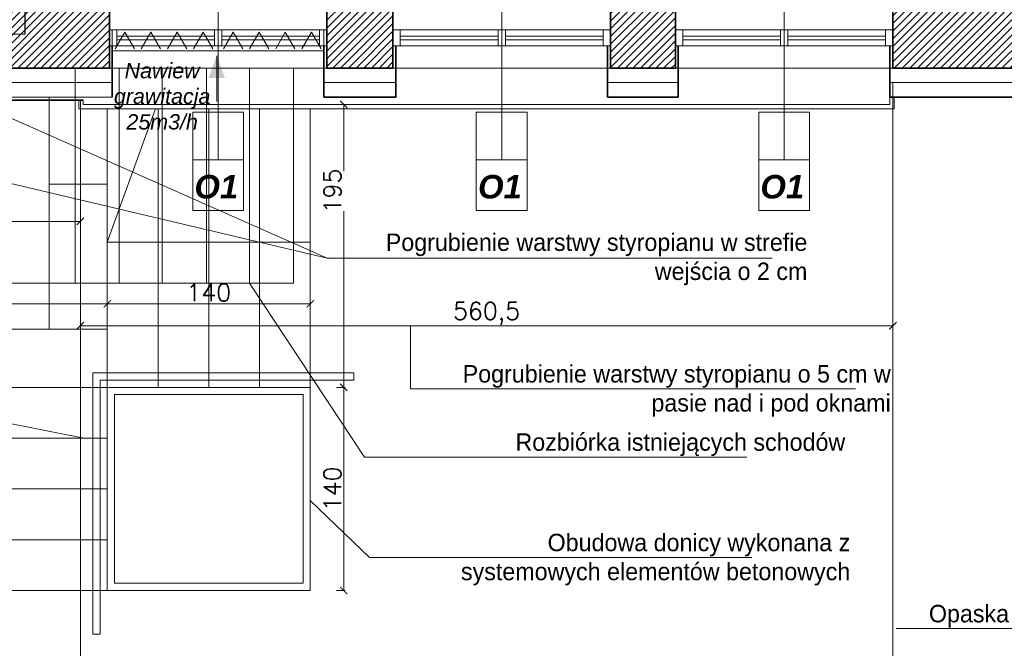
# Model space of a CAD drawing. Header units: millimetres. Extents: x -740 to 33545, y -26688 to 22494.
# Tile 131 of 256: x 10526 to 11205, y 9340 to 9773. Entities that reach past the tile are written whole.
import ezdxf
from ezdxf.lldxf.tags import DXFTag

# ---------------------------------------------------------------- set-up
doc = ezdxf.new("R2010")
doc.units = ezdxf.units.MM
doc.header["$MEASUREMENT"] = 0
doc.layers.get('Defpoints').update_dxf_attribs({"color": 252})
for name, color, linetype, lineweight in [('_IS_EKO_opis', 7, 'Continuous', 18), ('_IS_EKO_Text_Konstrukcji', 7, 'Continuous', 15), ('_IS_EKO_transfer', 5, 'Continuous', 15), ('A_istniejące ściany', 252, 'Continuous', 35), ('A_izolacja', 252, 'Continuous', 9), ('A_l.przerywana', 252, 'ICAD_ISO03W100', 9), ('A_okna wymieniane', 252, 'Continuous', 15), ('A_opisy', 252, 'Continuous', 15), ('A_ściany projektowane', 252, 'Continuous', 35), ('k_wyburzenia widoczne', 252, 'PNEUMATIC2', 18), ('l.przerywana', 252, 'ICAD_ISO03W100', 5), ('l.widokowa', 252, 'Continuous', 15), ('l.wypełnien', 252, 'Continuous', 5), ('Nowe_820-G Rysunki Obrazki_Nr_pióra__1', 252, 'Continuous', 13), ('wymiarowanie', 252, 'Continuous', 9)]:
    doc.layers.add(name, color=color, linetype=linetype, lineweight=lineweight)
doc.styles.add('ARIALL', font='GOTHIC.TTF', dxfattribs={"height": 40})
doc.styles.add('ROMANS', font='romans')
doc.styles.add('styl2', font='simplex.shx')
doc.linetypes.add('BATTING', pattern='A,0.00254,-2.54,[134,ltypeshp.shx,S=2.54,R=0,X=-2.54,Y=0],-5.08,[134,ltypeshp.shx,S=2.54,R=180,X=2.54,Y=0],-2.54', length=10.16254)
tags = doc.linetypes.add('ICAD_ISO03W100', pattern=[30, 12, -18]).pattern_tags.tags
tags[6:7] = [DXFTag(74, 4), DXFTag(75, 0), DXFTag(340, '0'), DXFTag(46, 1.0), DXFTag(50, 0.0), DXFTag(44, 0.0), DXFTag(45, 0.0)]
tags[4:5] = [DXFTag(74, 4), DXFTag(75, 0), DXFTag(340, '0'), DXFTag(46, 1.0), DXFTag(50, 0.0), DXFTag(44, 0.0), DXFTag(45, 0.0)]
doc.linetypes.add('PNEUMATIC2', pattern='A,0.5,-0.25,["//",Standard,S=0.2,R=0,X=-0.1,Y=-0.1],-0.25', length=1)
tags = doc.linetypes.add('SOLID', pattern=[10, 10, 0]).pattern_tags.tags
tags[6:7] = [DXFTag(74, 4), DXFTag(75, 0), DXFTag(340, '0'), DXFTag(46, 0.0), DXFTag(50, 0.0), DXFTag(44, 0.0), DXFTag(45, 0.0)]
tags[4:5] = [DXFTag(74, 4), DXFTag(75, 0), DXFTag(340, '0'), DXFTag(46, 0.0), DXFTag(50, 0.0), DXFTag(44, 0.0), DXFTag(45, 0.0)]
doc.dimstyles.new('Skala 1-50', dxfattribs={"dimtxt": 12, "dimasz": 5, "dimexe": 1, "dimexo": 1, "dimgap": 1.5, "dimtad": 1, "dimdec": 1, "dimrnd": 0.5, "dimtxsty": 'styl2', "dimblk": 'ARCHTICK', "dimcen": 5, "dimadec": 0, "dimazin": 0, "dimtfac": 1, "dimtdec": 1, "dimtmove": 1, "dimatfit": 3, "dimldrblk": 'ARCHTICK', "dimfxl": 0, "dimlwd": -1, "dimlwe": -1, "dimarcsym": 0})

# ---------------------------------------------------------------- blocks, each defined once
blk = doc.blocks.new('_ArchTick')
at = {"color": 0, "linetype": 'ByBlock', "const_width": 0.15}
blk.add_lwpolyline([(-0.5, -0.5), (0.5, 0.5)], dxfattribs=at)
blk = doc.blocks.new('*D1743')
at = {"layer": 'Defpoints', "color": 0}
for p in [(10586.27, 9577.12), (10186.27, 9559.31), (10586.27, 9559.31)]:
    blk.add_point(p, dxfattribs=at)
at = {"layer": 'wymiarowanie', "color": 0}
for p, q in [((10186.27, 9572.12), (10186.27, 9578.12)), ((10186.27, 9577.12), (10586.27, 9577.12)), ((10586.27, 9572.12), (10586.27, 9578.12))]:
    blk.add_line(p, q, dxfattribs=at)
at = {"layer": 'wymiarowanie', "color": 0, "xscale": 5, "yscale": 5, "zscale": 5, "rotation": 180}
blk.add_blockref('_ArchTick', (10186.27, 9577.12), dxfattribs=at)
at = {"layer": 'wymiarowanie', "color": 0, "xscale": 5, "yscale": 5, "zscale": 5}
blk.add_blockref('_ArchTick', (10586.27, 9577.12), dxfattribs=at)
at = {"layer": 'wymiarowanie', "color": 0, "insert": (10386.27, 9584.92), "char_height": 12, "attachment_point": 5, "style": 'styl2'}
blk.add_mtext('400', dxfattribs=at)
blk = doc.blocks.new('*D1744')
at = {"layer": 'Defpoints', "color": 0}
for p in [(10726.27, 9577.12), (10586.27, 9559.31), (10726.27, 9552.16)]:
    blk.add_point(p, dxfattribs=at)
at = {"layer": 'wymiarowanie', "color": 0}
for p, q in [((10586.27, 9572.12), (10586.27, 9578.12)), ((10586.27, 9577.12), (10726.27, 9577.12)), ((10726.27, 9572.12), (10726.27, 9578.12))]:
    blk.add_line(p, q, dxfattribs=at)
at = {"layer": 'wymiarowanie', "color": 0, "xscale": 5, "yscale": 5, "zscale": 5, "rotation": 180}
blk.add_blockref('_ArchTick', (10586.27, 9577.12), dxfattribs=at)
at = {"layer": 'wymiarowanie', "color": 0, "xscale": 5, "yscale": 5, "zscale": 5}
blk.add_blockref('_ArchTick', (10726.27, 9577.12), dxfattribs=at)
at = {"layer": 'wymiarowanie', "color": 0, "insert": (10656.27, 9584.92), "char_height": 12, "attachment_point": 5, "style": 'styl2'}
blk.add_mtext('140', dxfattribs=at)
blk = doc.blocks.new('*D1888')
at = {"layer": 'Defpoints', "color": 0}
for p in [(10443.84, 9728.58), (10567.7, 9668.2), (10567.7, 9633.97)]:
    blk.add_point(p, dxfattribs=at)
at = {"layer": 'wymiarowanie', "color": 0}
for p, q in [((10443.84, 9638.97), (10443.84, 9632.97)), ((10567.7, 9638.97), (10567.7, 9632.97)), ((10443.84, 9633.97), (10567.7, 9633.97))]:
    blk.add_line(p, q, dxfattribs=at)
at = {"layer": 'wymiarowanie', "color": 0, "xscale": 5, "yscale": 5, "zscale": 5, "rotation": 180}
blk.add_blockref('_ArchTick', (10443.84, 9633.97), dxfattribs=at)
at = {"layer": 'wymiarowanie', "color": 0, "xscale": 5, "yscale": 5, "zscale": 5}
blk.add_blockref('_ArchTick', (10567.7, 9633.97), dxfattribs=at)
at = {"layer": 'wymiarowanie', "color": 0, "insert": (10505.77, 9641.62), "char_height": 12, "attachment_point": 5, "style": 'styl2'}
blk.add_mtext('124', dxfattribs=at)
blk = doc.blocks.new('*D1890')
at = {"layer": 'Defpoints', "color": 0}
for p in [(10567.7, 9717.58), (11128.02, 9719.58), (11128.02, 9562.04)]:
    blk.add_point(p, dxfattribs=at)
at = {"layer": 'wymiarowanie', "color": 0}
for p, q in [((10567.7, 9567.04), (10567.7, 9561.04)), ((10567.7, 9562.04), (11128.02, 9562.04)), ((11128.02, 9567.04), (11128.02, 9561.04))]:
    blk.add_line(p, q, dxfattribs=at)
at = {"layer": 'wymiarowanie', "color": 0, "xscale": 5, "yscale": 5, "zscale": 5, "rotation": 180}
blk.add_blockref('_ArchTick', (10567.7, 9562.04), dxfattribs=at)
at = {"layer": 'wymiarowanie', "color": 0, "xscale": 5, "yscale": 5, "zscale": 5}
blk.add_blockref('_ArchTick', (11128.02, 9562.04), dxfattribs=at)
at = {"layer": 'wymiarowanie', "color": 0, "insert": (10847.86, 9570.39), "char_height": 12, "attachment_point": 5, "style": 'styl2'}
blk.add_mtext('560,5', dxfattribs=at)
blk = doc.blocks.new('*D2153')
at = {"layer": 'Defpoints', "color": 0}
for p in [(10443.84, 9728.58), (10567.7, 9717.58), (10567.7, 9186.8)]:
    blk.add_point(p, dxfattribs=at)
at = {"layer": 'wymiarowanie', "color": 0}
for p, q in [((10443.84, 9191.8), (10443.84, 9185.8)), ((10567.7, 9191.8), (10567.7, 9185.8)), ((10443.84, 9186.8), (10567.7, 9186.8))]:
    blk.add_line(p, q, dxfattribs=at)
at = {"layer": 'wymiarowanie', "color": 0, "xscale": 5, "yscale": 5, "zscale": 5, "rotation": 180}
blk.add_blockref('_ArchTick', (10443.84, 9186.8), dxfattribs=at)
at = {"layer": 'wymiarowanie', "color": 0, "xscale": 5, "yscale": 5, "zscale": 5}
blk.add_blockref('_ArchTick', (10567.7, 9186.8), dxfattribs=at)
at = {"layer": 'wymiarowanie', "color": 0, "insert": (10505.77, 9194.45), "char_height": 12, "attachment_point": 5, "style": 'styl2'}
blk.add_mtext('124', dxfattribs=at)
blk = doc.blocks.new('*D2154')
at = {"layer": 'Defpoints', "color": 0}
for p in [(10737.7, 9739.58), (10567.7, 9717.58), (10737.7, 9186.8)]:
    blk.add_point(p, dxfattribs=at)
at = {"layer": 'wymiarowanie', "color": 0}
for p, q in [((10567.7, 9191.8), (10567.7, 9185.8)), ((10737.7, 9191.8), (10737.7, 9185.8)), ((10567.7, 9186.8), (10737.7, 9186.8))]:
    blk.add_line(p, q, dxfattribs=at)
at = {"layer": 'wymiarowanie', "color": 0, "xscale": 5, "yscale": 5, "zscale": 5, "rotation": 180}
blk.add_blockref('_ArchTick', (10567.7, 9186.8), dxfattribs=at)
at = {"layer": 'wymiarowanie', "color": 0, "xscale": 5, "yscale": 5, "zscale": 5}
blk.add_blockref('_ArchTick', (10737.7, 9186.8), dxfattribs=at)
at = {"layer": 'wymiarowanie', "color": 0, "insert": (10652.7, 9194.6), "char_height": 12, "attachment_point": 5, "style": 'styl2'}
blk.add_mtext('170', dxfattribs=at)
blk = doc.blocks.new('*D2155')
at = {"layer": 'Defpoints', "color": 0}
for p in [(10737.7, 9739.58), (10783.28, 9739.58), (10783.28, 9186.8)]:
    blk.add_point(p, dxfattribs=at)
at = {"layer": 'wymiarowanie', "color": 0}
for p, q in [((10737.7, 9191.8), (10737.7, 9185.8)), ((10783.28, 9191.8), (10783.28, 9185.8)), ((10737.7, 9186.8), (10783.28, 9186.8))]:
    blk.add_line(p, q, dxfattribs=at)
at = {"layer": 'wymiarowanie', "color": 0, "xscale": 5, "yscale": 5, "zscale": 5, "rotation": 180}
blk.add_blockref('_ArchTick', (10737.7, 9186.8), dxfattribs=at)
at = {"layer": 'wymiarowanie', "color": 0, "xscale": 5, "yscale": 5, "zscale": 5}
blk.add_blockref('_ArchTick', (10783.28, 9186.8), dxfattribs=at)
at = {"layer": 'wymiarowanie', "color": 0, "insert": (10760.49, 9195.15), "char_height": 12, "attachment_point": 5, "style": 'styl2'}
blk.add_mtext('45,5', dxfattribs=at)
blk = doc.blocks.new('*D2156')
at = {"layer": 'Defpoints', "color": 0}
for p in [(10783.28, 9739.58), (10933.28, 9739.58), (10933.28, 9186.8)]:
    blk.add_point(p, dxfattribs=at)
at = {"layer": 'wymiarowanie', "color": 0}
for p, q in [((10783.28, 9191.8), (10783.28, 9185.8)), ((10933.28, 9191.8), (10933.28, 9185.8)), ((10783.28, 9186.8), (10933.28, 9186.8))]:
    blk.add_line(p, q, dxfattribs=at)
at = {"layer": 'wymiarowanie', "color": 0, "xscale": 5, "yscale": 5, "zscale": 5, "rotation": 180}
blk.add_blockref('_ArchTick', (10783.28, 9186.8), dxfattribs=at)
at = {"layer": 'wymiarowanie', "color": 0, "xscale": 5, "yscale": 5, "zscale": 5}
blk.add_blockref('_ArchTick', (10933.28, 9186.8), dxfattribs=at)
at = {"layer": 'wymiarowanie', "color": 0, "insert": (10858.28, 9194.6), "char_height": 12, "attachment_point": 5, "style": 'styl2'}
blk.add_mtext('150', dxfattribs=at)
blk = doc.blocks.new('*D2157')
at = {"layer": 'Defpoints', "color": 0}
for p in [(10978.02, 9739.58), (11128.02, 9739.58), (11128.02, 9186.8)]:
    blk.add_point(p, dxfattribs=at)
at = {"layer": 'wymiarowanie', "color": 0}
for p, q in [((10978.02, 9191.8), (10978.02, 9185.8)), ((11128.02, 9191.8), (11128.02, 9185.8)), ((10978.02, 9186.8), (11128.02, 9186.8))]:
    blk.add_line(p, q, dxfattribs=at)
at = {"layer": 'wymiarowanie', "color": 0, "xscale": 5, "yscale": 5, "zscale": 5, "rotation": 180}
blk.add_blockref('_ArchTick', (10978.02, 9186.8), dxfattribs=at)
at = {"layer": 'wymiarowanie', "color": 0, "xscale": 5, "yscale": 5, "zscale": 5}
blk.add_blockref('_ArchTick', (11128.02, 9186.8), dxfattribs=at)
at = {"layer": 'wymiarowanie', "color": 0, "insert": (11053.02, 9194.6), "char_height": 12, "attachment_point": 5, "style": 'styl2'}
blk.add_mtext('150', dxfattribs=at)
blk = doc.blocks.new('*D2158')
at = {"layer": 'Defpoints', "color": 0}
for p in [(11128.02, 9739.58), (11214.13, 9719.58), (11214.13, 9186.8)]:
    blk.add_point(p, dxfattribs=at)
at = {"layer": 'wymiarowanie', "color": 0}
for p, q in [((11128.02, 9191.8), (11128.02, 9185.8)), ((11214.13, 9191.8), (11214.13, 9185.8)), ((11128.02, 9186.8), (11214.13, 9186.8))]:
    blk.add_line(p, q, dxfattribs=at)
at = {"layer": 'wymiarowanie', "color": 0, "xscale": 5, "yscale": 5, "zscale": 5, "rotation": 180}
blk.add_blockref('_ArchTick', (11128.02, 9186.8), dxfattribs=at)
at = {"layer": 'wymiarowanie', "color": 0, "xscale": 5, "yscale": 5, "zscale": 5}
blk.add_blockref('_ArchTick', (11214.13, 9186.8), dxfattribs=at)
at = {"layer": 'wymiarowanie', "color": 0, "insert": (11171.07, 9194.6), "char_height": 12, "attachment_point": 5, "style": 'styl2'}
blk.add_mtext('86', dxfattribs=at)
blk = doc.blocks.new('*D2350')
at = {"layer": 'Defpoints', "color": 0}
for p in [(10933.28, 9739.58), (10978.02, 9739.58), (10933.28, 9186.8)]:
    blk.add_point(p, dxfattribs=at)
at = {"layer": 'wymiarowanie', "color": 0}
for p, q in [((10933.28, 9191.8), (10933.28, 9185.8)), ((10978.02, 9191.8), (10978.02, 9185.8)), ((10978.02, 9186.8), (10933.28, 9186.8))]:
    blk.add_line(p, q, dxfattribs=at)
at = {"layer": 'wymiarowanie', "color": 0, "xscale": 5, "yscale": 5, "zscale": 5, "rotation": 180}
blk.add_blockref('_ArchTick', (10933.28, 9186.8), dxfattribs=at)
at = {"layer": 'wymiarowanie', "color": 0, "xscale": 5, "yscale": 5, "zscale": 5}
blk.add_blockref('_ArchTick', (10978.02, 9186.8), dxfattribs=at)
at = {"layer": 'wymiarowanie', "color": 0, "insert": (10955.65, 9195.15), "char_height": 12, "attachment_point": 5, "style": 'styl2'}
blk.add_mtext('44,5', dxfattribs=at)
blk = doc.blocks.new('*D2811')
at = {"layer": 'Defpoints', "color": 0}
for p in [(10726.27, 9519.58), (10749.3, 9519.58), (10726.27, 9379.58)]:
    blk.add_point(p, dxfattribs=at)
at = {"layer": 'wymiarowanie', "color": 0}
for p, q in [((10744.3, 9519.58), (10750.3, 9519.58)), ((10749.3, 9379.58), (10749.3, 9519.58)), ((10744.3, 9379.58), (10750.3, 9379.58))]:
    blk.add_line(p, q, dxfattribs=at)
at = {"layer": 'wymiarowanie', "color": 0, "xscale": 5, "yscale": 5, "zscale": 5}
for p, rotation in [((10749.3, 9519.58), 90), ((10749.3, 9379.58), 270)]:
    blk.add_blockref('_ArchTick', p, dxfattribs=dict(at, rotation=rotation))
at = {"layer": 'wymiarowanie', "color": 0, "insert": (10741.5, 9449.58), "char_height": 12, "attachment_point": 5, "rotation": 90, "style": 'styl2'}
blk.add_mtext('140', dxfattribs=at)
blk = doc.blocks.new('*D2812')
at = {"layer": 'Defpoints', "color": 0}
for p in [(10729.9, 9714.58), (10749.3, 9714.58), (10726.27, 9519.58)]:
    blk.add_point(p, dxfattribs=at)
at = {"layer": 'wymiarowanie', "color": 0}
for p, q in [((10744.3, 9714.58), (10750.3, 9714.58)), ((10749.3, 9714.58), (10749.3, 9668.65)), ((10749.3, 9519.58), (10749.3, 9641.02)), ((10744.3, 9519.58), (10750.3, 9519.58))]:
    blk.add_line(p, q, dxfattribs=at)
at = {"layer": 'wymiarowanie', "color": 0, "xscale": 5, "yscale": 5, "zscale": 5}
for p, rotation in [((10749.3, 9714.58), 90), ((10749.3, 9519.58), 270)]:
    blk.add_blockref('_ArchTick', p, dxfattribs=dict(at, rotation=rotation))
at = {"layer": 'wymiarowanie', "color": 0, "insert": (10741.5, 9654.84), "char_height": 12, "attachment_point": 5, "rotation": 90, "style": 'styl2'}
blk.add_mtext('195', dxfattribs=at)

msp = doc.modelspace()

# ---------------------------------------------------------------- hatches: boundary and pattern name
at = {"layer": '_IS_EKO_opis'}
for points in [[(10656.11, 9732.8), (10661.74, 9732.8), (10661.74, 9748.1)], [(10661.74, 9732.8), (10667.38, 9732.8), (10661.74, 9748.1)]]:
    msp.add_hatch(color=256, dxfattribs=at).paths.add_polyline_path(points)
at = {"layer": 'l.wypełnien'}
h = msp.add_hatch(dxfattribs=at)
h.set_pattern_fill('ANSI31', color=256, scale=30, style=0)
h.paths.add_polyline_path([(10913.66, 10402.52), (10997.39, 10402.52), (11117.42, 10402.52), (11176.61, 10402.52), (11176.61, 10401.46), (11164.43, 10401.46), (11164.43, 10399.14), (11180.1, 10399.14), (11180.1, 10402.52), (11291.35, 10402.52), (11291.35, 10359.34), (11212.91, 10359.34), (11212.91, 10281.34), (11174.51, 10281.34), (11174.51, 10359.34), (11117.42, 10359.34), (10913.66, 10359.34)])
h.paths.add_polyline_path([(11186.51, 10326.34), (11186.51, 10347.34), (11200.91, 10347.34), (11200.91, 10326.34)], flags=16)
h.paths.add_polyline_path([(11186.51, 10326.34), (11186.51, 10347.34), (11200.91, 10347.34), (11200.91, 10326.34)], flags=0)
h.paths.add_polyline_path([(11186.51, 10293.34), (11186.51, 10314.34), (11200.91, 10314.34), (11200.91, 10293.34)], flags=16)
h.paths.add_polyline_path([(11186.51, 10293.34), (11186.51, 10314.34), (11200.91, 10314.34), (11200.91, 10293.34)], flags=0)
h.paths.add_polyline_path([(11234.13, 9739.58), (11234.13, 9782.76), (11199.91, 9782.76), (11199.91, 9812.76), (11174.51, 9812.76), (11174.51, 9782.76), (11128.02, 9782.76), (11128.02, 9739.58)])
h.paths.add_polyline_path([(10477.77, 9782.76), (10504.8, 9782.76), (10504.8, 9762.76), (10529.35, 9762.99), (10529.35, 9782.76), (10587.7, 9782.76), (10587.7, 9739.58), (10477.77, 9739.58)])
h.paths.add_polyline_path([(10783.28, 9739.58), (10783.28, 9782.76), (10737.7, 9782.76), (10737.7, 9739.58)])
h.paths.add_polyline_path([(10978.02, 9739.58), (10978.02, 9782.76), (10933.28, 9782.76), (10933.28, 9739.58)])
h.paths.add_polyline_path([(10769.66, 10359.34), (10771.66, 10359.34), (10771.66, 10402.52), (10736.26, 10402.52), (10736.26, 10359.34)])
h.paths.add_polyline_path([(10457.77, 9739.58), (10457.77, 9782.76), (10477.77, 9782.76), (10477.77, 9739.58), (10470.93, 9739.58)])
h.paths.add_polyline_path([(10771.66, 10359.34), (10771.66, 10402.52), (10791.66, 10402.52), (10791.66, 10359.34)])
h.paths.add_polyline_path([(10913.66, 10359.34), (10913.66, 10402.52), (10893.66, 10402.52), (10893.66, 10359.34)])
h.paths.add_polyline_path([(10504.8, 9762.76), (10504.8, 9782.76), (10529.35, 9782.76), (10529.35, 9762.99)])

# ---------------------------------------------------------------- linework, layer by layer
at = {"layer": '_IS_EKO_opis'}
msp.add_line((10661.74, 9716.51), (10661.74, 9748.1), dxfattribs=at)
at = {"layer": '_IS_EKO_transfer', "color": 5, "lineweight": 15, "ltscale": 5}
for p, q in [((10591.66, 9752.87), (10598.31, 9764.39)), ((10604.96, 9752.87), (10598.31, 9764.39)), ((10609.69, 9752.87), (10616.34, 9764.39)), ((10622.99, 9752.87), (10616.34, 9764.39)), ((10627.72, 9752.87), (10634.37, 9764.39)), ((10641.02, 9752.87), (10634.37, 9764.39)), ((10645.75, 9752.87), (10652.4, 9764.39)), ((10659.05, 9752.87), (10652.4, 9764.39)), ((10666.35, 9752.87), (10673, 9764.39)), ((10679.65, 9752.87), (10673, 9764.39)), ((10684.38, 9752.87), (10691.03, 9764.39)), ((10697.68, 9752.87), (10691.03, 9764.39)), ((10702.41, 9752.87), (10709.06, 9764.39)), ((10715.72, 9752.87), (10709.06, 9764.39)), ((10720.45, 9752.87), (10727.1, 9764.39)), ((10733.75, 9752.87), (10727.1, 9764.39))]:
    msp.add_line(p, q, dxfattribs=at)
msp.add_lwpolyline([(10589.58, 9751.43), (10735.7, 9751.43), (10735.7, 9765.83), (10589.58, 9765.83)], close=True, dxfattribs=at)
at = {"layer": 'A_istniejące ściany'}
for points in [[(10587.7, 9739.58), (10587.7, 9782.76)], [(10737.7, 9782.76), (10737.7, 9739.58)], [(10783.28, 9739.58), (10783.28, 9782.76)], [(10933.28, 9782.76), (10933.28, 9739.58)], [(10978.02, 9739.58), (10978.02, 9782.76)], [(11128.02, 9782.76), (11128.02, 9739.58)], [(10737.7, 9739.58), (10737.7, 9754.82)], [(10933.28, 9739.58), (10933.28, 9754.82)], [(11128.02, 9739.58), (11128.02, 9754.82)], [(10470.93, 9739.58), (10587.7, 9739.58)], [(10737.7, 9739.58), (10783.28, 9739.58)], [(10933.28, 9739.58), (10978.02, 9739.58)], [(11128.02, 9739.58), (11234.13, 9739.58)]]:
    msp.add_lwpolyline(points, dxfattribs=at)
at = {"layer": 'A_izolacja', "lineweight": 35}
for p, q in [((10589.7, 9754.82), (10589.7, 9719.58)), ((10735.7, 9754.82), (10735.7, 9719.58)), ((10785.28, 9754.82), (10785.28, 9719.58)), ((10931.28, 9754.82), (10931.28, 9719.58)), ((10980.02, 9754.82), (10980.02, 9719.58)), ((11126.02, 9754.82), (11126.02, 9719.58))]:
    msp.add_line(p, q, dxfattribs=at)
at = {"layer": 'A_izolacja', "linetype": 'BATTING', "ltscale": 0.1}
for points in [[(10469.24, 9729.58), (10589.7, 9729.58)], [(10735.7, 9729.58), (10785.28, 9729.58)], [(10931.28, 9729.58), (10980.02, 9729.58)], [(11126.02, 9729.58), (11236.13, 9729.58)]]:
    msp.add_lwpolyline(points, dxfattribs=at)
at = {"layer": 'A_izolacja'}
msp.add_lwpolyline([(10455.77, 9719.58), (10589.7, 9719.58)], dxfattribs=at)
at = {"layer": 'A_izolacja', "lineweight": 35}
for points in [[(10455.77, 9717.58), (10569.7, 9717.58)], [(10735.7, 9719.58), (10785.28, 9719.58)], [(10931.28, 9719.58), (10980.02, 9719.58)]]:
    msp.add_lwpolyline(points, dxfattribs=at)
at = {"layer": 'A_l.przerywana', "ltscale": 0.3}
for points in [[(10739.75, 9739.58), (10586.5, 9739.58)], [(10935.33, 9739.58), (10782.08, 9739.58)], [(11130.06, 9739.58), (10976.82, 9739.58)]]:
    msp.add_lwpolyline(points, dxfattribs=at)
at = {"layer": 'A_okna wymieniane'}
for points in [[(10592.78, 9765.83), (10587.7, 9765.83)], [(10587.7, 9765.83), (10587.7, 9754.82)], [(10591.58, 9765.83), (10660.16, 9765.83)], [(10592.78, 9754.82), (10592.78, 9765.83)], [(10665.24, 9765.83), (10660.16, 9765.83)], [(10660.16, 9765.83), (10660.16, 9754.82)], [(10665.24, 9754.82), (10665.24, 9765.83)], [(10665.24, 9765.83), (10734.67, 9765.83)], [(10737.7, 9765.83), (10732.62, 9765.83)], [(10732.62, 9765.83), (10732.62, 9754.82)], [(10737.7, 9754.82), (10737.7, 9765.83)], [(10788.36, 9765.83), (10783.28, 9765.83)], [(10783.28, 9765.83), (10783.28, 9754.82)], [(10787.16, 9765.83), (10855.74, 9765.83)], [(10788.36, 9754.82), (10788.36, 9765.83)], [(10860.82, 9765.83), (10855.74, 9765.83)], [(10855.74, 9765.83), (10855.74, 9754.82)], [(10860.82, 9754.82), (10860.82, 9765.83)], [(10860.82, 9765.83), (10930.25, 9765.83)], [(10933.28, 9765.83), (10928.2, 9765.83)], [(10928.2, 9765.83), (10928.2, 9754.82)], [(10933.28, 9754.82), (10933.28, 9765.83)], [(10983.1, 9765.83), (10978.02, 9765.83)], [(10978.02, 9765.83), (10978.02, 9754.82)], [(10981.9, 9765.83), (11050.48, 9765.83)], [(10983.1, 9754.82), (10983.1, 9765.83)], [(11055.56, 9765.83), (11050.48, 9765.83)], [(11050.48, 9765.83), (11050.48, 9754.82)], [(11055.56, 9754.82), (11055.56, 9765.83)], [(11055.56, 9765.83), (11124.98, 9765.83)], [(11128.02, 9765.83), (11122.94, 9765.83)], [(11122.94, 9765.83), (11122.94, 9754.82)], [(11128.02, 9754.82), (11128.02, 9765.83)], [(10660.16, 9761.6), (10592.78, 9761.6)], [(10592.78, 9761.6), (10592.78, 9759.06)], [(10592.78, 9759.06), (10660.16, 9759.06)], [(10660.16, 9759.06), (10660.16, 9761.6)], [(10732.62, 9761.6), (10665.24, 9761.6)], [(10665.24, 9761.6), (10665.24, 9759.06)], [(10665.24, 9759.06), (10732.62, 9759.06)], [(10732.62, 9759.06), (10732.62, 9761.6)], [(10855.74, 9761.6), (10788.36, 9761.6)], [(10788.36, 9761.6), (10788.36, 9759.06)], [(10788.36, 9759.06), (10855.74, 9759.06)], [(10855.74, 9759.06), (10855.74, 9761.6)], [(10928.2, 9761.6), (10860.82, 9761.6)], [(10860.82, 9761.6), (10860.82, 9759.06)], [(10860.82, 9759.06), (10928.2, 9759.06)], [(10928.2, 9759.06), (10928.2, 9761.6)], [(11050.48, 9761.6), (10983.1, 9761.6)], [(10983.1, 9761.6), (10983.1, 9759.06)], [(10983.1, 9759.06), (11050.48, 9759.06)], [(11050.48, 9759.06), (11050.48, 9761.6)], [(11122.94, 9761.6), (11055.56, 9761.6)], [(11055.56, 9761.6), (11055.56, 9759.06)], [(11055.56, 9759.06), (11122.94, 9759.06)], [(11122.94, 9759.06), (11122.94, 9761.6)], [(10587.7, 9754.82), (10592.78, 9754.82)], [(10660.16, 9754.82), (10591.58, 9754.82)], [(10660.16, 9754.82), (10665.24, 9754.82)], [(10734.67, 9754.82), (10665.24, 9754.82)], [(10732.62, 9754.82), (10737.7, 9754.82)], [(10783.28, 9754.82), (10788.36, 9754.82)], [(10855.74, 9754.82), (10787.16, 9754.82)], [(10855.74, 9754.82), (10860.82, 9754.82)], [(10930.25, 9754.82), (10860.82, 9754.82)], [(10928.2, 9754.82), (10933.28, 9754.82)], [(10978.02, 9754.82), (10983.1, 9754.82)], [(11050.48, 9754.82), (10981.9, 9754.82)], [(11050.48, 9754.82), (11055.56, 9754.82)], [(11124.98, 9754.82), (11055.56, 9754.82)], [(11122.94, 9754.82), (11128.02, 9754.82)]]:
    msp.add_lwpolyline(points, dxfattribs=at)
at = {"layer": 'A_opisy'}
for p, q in [((10662.7, 9681.91), (10662.7, 9815.38)), ((10858.28, 9681.91), (10858.28, 9815.38)), ((11053.02, 9681.91), (11053.02, 9815.38))]:
    msp.add_line(p, q, dxfattribs=at)
at = {"layer": 'A_opisy', "ltscale": 0.3}
for points in [[(10645.17, 9676.43), (10645.17, 9709.3), (10662.7, 9709.3), (10662.7, 9676.43)], [(10662.7, 9676.43), (10662.7, 9709.3), (10680.23, 9709.3), (10680.23, 9676.43)], [(10840.75, 9676.43), (10840.75, 9709.3), (10858.28, 9709.3), (10858.28, 9676.43)], [(10858.28, 9676.43), (10858.28, 9709.3), (10875.81, 9709.3), (10875.81, 9676.43)], [(11035.49, 9676.43), (11035.49, 9709.3), (11053.02, 9709.3), (11053.02, 9676.43)], [(11053.02, 9676.43), (11053.02, 9709.3), (11070.54, 9709.3), (11070.54, 9676.43)], [(10680.23, 9641.37), (10680.23, 9676.43), (10645.17, 9676.43), (10645.17, 9641.37)], [(10875.81, 9641.37), (10875.81, 9676.43), (10840.75, 9676.43), (10840.75, 9641.37)], [(11070.54, 9641.37), (11070.54, 9676.43), (11035.49, 9676.43), (11035.49, 9641.37)]]:
    msp.add_lwpolyline(points, close=True, dxfattribs=at)
at = {"layer": 'A_ściany projektowane'}
for p, q in [((10587.7, 9754.82), (10587.7, 9739.58)), ((10737.7, 9754.82), (10737.7, 9739.58)), ((10783.28, 9754.82), (10783.28, 9739.58)), ((10933.28, 9754.82), (10933.28, 9739.58)), ((10978.02, 9754.82), (10978.02, 9739.58)), ((11128.02, 9754.82), (11128.02, 9739.58))]:
    msp.add_line(p, q, dxfattribs=at)
msp.add_lwpolyline([(11126.02, 9719.58), (11216.13, 9719.58)], dxfattribs=at)
at = {"layer": 'k_wyburzenia widoczne', "ltscale": 20}
for points in [[(10564.07, 9591.42), (10564.07, 9739.58)], [(10594.55, 9591.42), (10594.55, 9739.58)], [(10624.18, 9591.42), (10624.18, 9739.58)], [(10654.66, 9591.42), (10654.66, 9739.58)], [(10684.29, 9591.42), (10684.29, 9739.58)], [(10714.77, 9591.42), (10714.77, 9739.58)], [(10714.77, 9591.42), (10714.77, 9617.66)], [(10109.41, 9591.42), (10714.77, 9591.42)], [(10714.77, 9591.42), (10684.29, 9591.42)]]:
    msp.add_lwpolyline(points, dxfattribs=at)
at = {"layer": 'l.przerywana', "lineweight": 30, "ltscale": 0.3}
msp.add_lwpolyline([(10504.8, 9927.76), (10529.35, 9927.76), (10529.35, 9762.99), (10504.8, 9762.76)], close=True, dxfattribs=at)
at = {"layer": 'l.przerywana', "ltscale": 0.3}
msp.add_lwpolyline([(10569.7, 9717.58), (10569.7, 9714.58), (11126.02, 9714.58), (11126.02, 9719.58)], dxfattribs=at)
at = {"layer": 'l.widokowa'}
for points in [[(10566.7, 9717.58), (10566.7, 9711.58), (11129.02, 9711.58), (11129.02, 9719.58)], [(10046.27, 9711.58), (10046.27, 9379.58), (10726.27, 9379.58), (10726.27, 9711.58)], [(10186.27, 9714.58), (10186.27, 9519.58), (10586.27, 9519.58), (10586.27, 9711.58)], [(10621.27, 9519.58), (10621.27, 9711.58)], [(10656.27, 9519.58), (10656.27, 9711.58)], [(10691.27, 9519.58), (10691.27, 9711.58)], [(10576.27, 9349.58), (10576.27, 9529.58), (10756.27, 9529.58)], [(10756.27, 9524.58), (10756.27, 9529.58)], [(10581.27, 9349.58), (10581.27, 9524.58), (10756.27, 9524.58)], [(10186.27, 9484.58), (10586.27, 9484.58)], [(10186.27, 9449.58), (10586.27, 9449.58)], [(10186.27, 9414.58), (10586.27, 9414.58)], [(10576.27, 9349.58), (10581.27, 9349.58)]]:
    msp.add_lwpolyline(points, dxfattribs=at)
for points in [[(10586.27, 9519.58), (10726.27, 9519.58), (10726.27, 9379.58), (10586.27, 9379.58)], [(10591.27, 9514.58), (10721.27, 9514.58), (10721.27, 9384.58), (10591.27, 9384.58)]]:
    msp.add_lwpolyline(points, close=True, dxfattribs=at)
at = {"layer": 'l.wypełnien'}
for points in [[(10546.27, 9659.58), (10546.27, 9719.58)], [(10586.27, 9711.58), (10586.27, 9659.58), (10546.27, 9659.58)], [(10546.27, 9559.58), (10546.27, 9659.58), (10586.27, 9659.58), (10586.27, 9559.58), (10546.27, 9559.58)], [(10486.27, 9559.58), (10586.27, 9559.58), (10586.27, 9519.58), (10486.27, 9519.58), (10486.27, 9559.58)]]:
    msp.add_lwpolyline(points, dxfattribs=at)
at = {"layer": 'Nowe_820-G Rysunki Obrazki_Nr_pióra__1', "linetype": 'Continuous', "lineweight": 13}
for points in [[(10587.7, 9739.58), (10587.7, 9754.82)], [(10783.28, 9739.58), (10783.28, 9754.82)], [(10978.02, 9739.58), (10978.02, 9754.82)]]:
    msp.add_lwpolyline(points, dxfattribs=at)
at = {"layer": 'wymiarowanie', "linetype": 'ICAD_ISO03W100', "ltscale": 0.2}
for p, q in [((11128.02, 9729.58), (11128.02, 9191.8)), ((10567.7, 9717.58), (10567.7, 9191.8))]:
    msp.add_line(p, q, dxfattribs=at)
at = {"layer": 'wymiarowanie'}
for p, q in [((10737.86, 9608.55), (10275.96, 9717.58)), ((10737.86, 9608.55), (10491.32, 9717.58)), ((10586.27, 9619.58), (10619.46, 9711.58)), ((10586.27, 9619.58), (10726.27, 9619.58)), ((11044.7, 9608.55), (10737.86, 9608.55)), ((10684.29, 9591.42), (10763.72, 9471.53)), ((10795.35, 9518.56), (10795.35, 9562.04)), ((10394.57, 9519.58), (10571.27, 9484.27)), ((11102.19, 9518.56), (10795.35, 9518.56)), ((10763.72, 9471.53), (11027.38, 9471.53)), ((10726.27, 9441.6), (10767.18, 9402.33)), ((10767.18, 9402.33), (11030.84, 9402.33)), ((11504.08, 9353.31), (11130.24, 9353.31))]:
    msp.add_line(p, q, dxfattribs=at)

# ---------------------------------------------------------------- texts
at = {"layer": '_IS_EKO_Text_Konstrukcji', "linetype": 'SOLID', "lineweight": 15, "insert": (10624.11, 9743.1), "char_height": 10.584, "width": 81.5481, "attachment_point": 2}
msp.add_mtext('\\fArial|b0|i1|c238|p34;Nawiew grawitacja\\P25m3/h', dxfattribs=at)
at = {"layer": 'A_opisy', "ltscale": 0.3, "char_height": 16.2, "width": 109.7533, "attachment_point": 9, "style": 'ARIALL'}
for insert in [(10676.57, 9649.51), (10872.15, 9649.51), (11066.88, 9649.51)]:
    msp.add_mtext('{\\fArial|b1|i1|c238|p34;O1}', dxfattribs=dict(at, insert=insert))
at = {"layer": 'wymiarowanie', "insert": (10016.5, 9639.99), "char_height": 15, "width": 167.4466, "attachment_point": 1}
msp.add_mtext('\\pi62.25080;{\\fCentury Gothic|b0|i0|c238|p0;5x15}\\P\\pi72.99080;{\\fCentury Gothic|b0|i0|c238|p0;35}', dxfattribs=at)
at = {"layer": 'wymiarowanie', "linetype": 'Continuous', "char_height": 12, "width": 327.6277, "attachment_point": 3, "style": 'ROMANS'}
for s, insert in [('{\\fCentury Gothic|b0|i0|c238|p0;}\\P{\\fCentury Gothic|b0|i0|c238|p0;Pogrubienie warstwy styropianu w strefie }{\\fCentury Gothic|b0|i0|c238|p0;wejścia o 2 cm }', (11069.08, 9645.58)), ('{\\fCentury Gothic|b0|i0|c238|p0;Pogrubienie warstwy styropianu o 5 cm }{\\fCentury Gothic|b0|i0|c238|p0;w pasie nad i pod oknami }', (11126.57, 9534.91)), ('{\\fCentury Gothic|b0|i0|c238|p0;Rozbiórka istniejących schodów}\\P{\\fCentury Gothic|b0|i0|c238|p0;}\\P{\\fCentury Gothic|b0|i0|c238|p0; }', (11095.19, 9487.88)), ('{\\fCentury Gothic|b0|i0|c238|p0;Obudowa donicy wykonana z }\\P{\\fCentury Gothic|b0|i0|c238|p0;systemowych elementów betonowych}', (11098.65, 9418.68)), ('{\\fCentury Gothic|b0|i0|c238|p0;Opaska wokół okien o szer. 20 cm }{\\fCentury Gothic|b0|i0|c238|p0;(łącząca trzy okna )}\\P{\\fCentury Gothic|b0|i0|c238|p0;Pogrubienie warstwy styropianu o 5 cm }', (11461.47, 9369.66))]:
    msp.add_mtext(s, dxfattribs=dict(at, insert=insert))

# ---------------------------------------------------------------- dimensions: what is measured, and where the dimension line sits
at = {"layer": 'wymiarowanie'}
for base, p1, p2, picture, middle in [((10737.7, 9186.8), (10567.7, 9717.58), (10737.7, 9739.58), '*D2154', (10652.7, 9194.6)), ((10783.28, 9186.8), (10737.7, 9739.58), (10783.28, 9739.58), '*D2155', (10760.49, 9195.15)), ((10933.28, 9186.8), (10783.28, 9739.58), (10933.28, 9739.58), '*D2156', (10858.28, 9194.6)), ((10933.28, 9186.8), (10978.02, 9739.58), (10933.28, 9739.58), '*D2350', (10955.65, 9195.15)), ((11128.02, 9186.8), (10978.02, 9739.58), (11128.02, 9739.58), '*D2157', (11053.02, 9194.6)), ((11214.13, 9186.8), (11128.02, 9739.58), (11214.13, 9719.58), '*D2158', (11171.07, 9194.6)), ((10567.7, 9633.97), (10443.84, 9728.58), (10567.7, 9668.2), '*D1888', (10505.77, 9641.62)), ((10567.7, 9186.8), (10443.84, 9728.58), (10567.7, 9717.58), '*D2153', (10505.77, 9194.45)), ((11128.02, 9562.04), (10567.7, 9717.58), (11128.02, 9719.58), '*D1890', (10847.86, 9570.39)), ((10586.27, 9577.12), (10186.27, 9559.31), (10586.27, 9559.31), '*D1743', (10386.27, 9584.92)), ((10726.27, 9577.12), (10586.27, 9559.31), (10726.27, 9552.16), '*D1744', (10656.27, 9584.92))]:
    dim = msp.add_linear_dim(base=base, p1=p1, p2=p2, dimstyle='Skala 1-50', dxfattribs=at)
    dim.commit()
    dim.dimension.update_dxf_attribs({"geometry": picture, "text_midpoint": middle})
dim = msp.add_linear_dim(base=(10749.3, 9714.58), p1=(10726.27, 9519.58), p2=(10729.9, 9714.58), angle=90, dimstyle='Skala 1-50', dxfattribs=at)
dim.commit()
dim.dimension.update_dxf_attribs({"geometry": '*D2812', "text_midpoint": (10749.3, 9654.84), "dimtype": 160})
dim = msp.add_linear_dim(base=(10749.3, 9519.58), p1=(10726.27, 9379.58), p2=(10726.27, 9519.58), angle=90, dimstyle='Skala 1-50', dxfattribs=at)
dim.commit()
dim.dimension.update_dxf_attribs({"geometry": '*D2811', "text_midpoint": (10741.5, 9449.58)})

doc.saveas('drawing.dxf')
